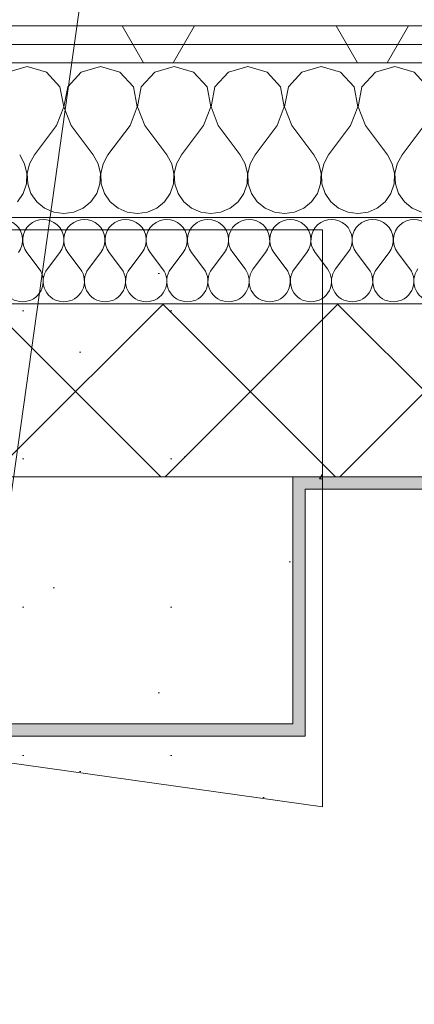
# Model space of a CAD drawing. Header units: millimetres. Extents: x 74467 to 235410, y -65 to 114857.
# Tile 87 of 256: x 85798 to 86117, y 102459 to 103256. Entities that reach past the tile are written whole.
import ezdxf
from ezdxf.enums import TextEntityAlignment as Align

# ---------------------------------------------------------------- set-up
doc = ezdxf.new("R2010")
doc.units = ezdxf.units.MM
doc.header["$MEASUREMENT"] = 0
doc.linetypes.add('Katkend topelt', pattern=[1093.611073, 529.166651, -211.666656, 141.111112, -211.666656])
doc.linetypes.add('Wipeout_Contour', pattern=[1000, 0, -1000])
for name, color, linetype in [('00 Kunstikonkursi LÜ jaoks asendi 2D', 7, 'Continuous'), ('00 Teljed.AR', 7, 'Continuous'), ('1232 Välisseinad.AR', 7, 'Continuous'), ('1233 Postid.AR', 7, 'Continuous'), ('1235 Vahelaed.AR', 7, 'Continuous'), ('1326 Seinapinnad.SA', 7, 'Continuous'), ('9350 Netopind.AR', 7, 'Continuous')]:
    doc.layers.add(name, color=color, linetype=linetype)
doc.styles.add('GENERATED_STYLE_3', font='txt')
pattern_1 = [(45, (0, 0), (-70.71068, 70.71068), []), (135, (0, 0), (70.71068, 70.71068), [])]

# ---------------------------------------------------------------- blocks, each defined once
blk = doc.blocks.new('Slab_21_1', base_point=(85488.39, 103235.88))
at = {"layer": '1235 Vahelaed.AR', "color": 7, "linetype": 'Continuous', "lineweight": 13, "flags": 128}
blk.add_lwpolyline([(92532.74, 91133.4), (92269.1, 89251.85), (83692.47, 90457.21), (85488.39, 103235.88), (92952.61, 103235.88), (92952.61, 98575.89), (92952.61, 97085.9), (92952.61, 95885.86), (92742.64, 95885.88), (92742.64, 95485.88), (93142.61, 95485.88), (92577.56, 91453.23)], dxfattribs=at)
blk = doc.blocks.new('Suur arvutiklass_RG 114_19_1', base_point=(86306.1, 102478.36))
at = {"layer": '9350 Netopind.AR', "color": 7, "linetype": 'Continuous', "lineweight": 13, "flags": 128}
blk.add_lwpolyline([(85773.23, 102675.88), (85602.83, 101463.45), (85385.07, 101494.06), (84690.6, 96552.62), (84908.36, 96522.02), (84821.38, 95903.1), (85019.43, 95875.26), (84965.16, 95489.1), (92788.24, 94389.4), (92940.94, 95475.88), (92732.64, 95475.88), (92732.64, 95895.88), (92942.36, 95895.88), (92942.63, 102676.11), (92732.61, 102676.11), (92732.61, 102885.88), (92362.61, 102885.88), (92362.61, 103095.88), (87372.61, 103095.88), (87372.61, 102875.88), (86028.79, 102875.88), (86028.79, 102675.88)], close=True, dxfattribs=at)
blk = doc.blocks.new('Wall_349_1', base_point=(85594.32, 101474.75))
at = {"layer": '1232 Välisseinad.AR', "linetype": 'Continuous', "lineweight": 13, "true_color": 0x50504f}
h = blk.add_hatch(dxfattribs=at)
h.set_pattern_fill('Plokk_õõnesbetoon_0001', color=251, style=0, pattern_type=2)
h.set_pattern_definition(pattern_1)
h.paths.add_polyline_path([(85670.94, 103025.88), (85792.64, 102885.88), (85812.32, 103025.88)])
at = {"layer": '1232 Välisseinad.AR', "color": 7, "linetype": 'Continuous', "lineweight": 13}
blk.add_line((85812.32, 103025.88), (85670.94, 103025.88), dxfattribs=at)
blk = doc.blocks.new('*X1311')
at = {"layer": '1232 Välisseinad.AR', "color": 252, "linetype": 'Continuous', "lineweight": 13, "true_color": 0x8c8d8c}
for p, q in [((85803.57, 103217.9), (85787.92, 103213.46)), ((85819.22, 103213.46), (85803.57, 103217.9)), ((85863.1, 103217.9), (85847.45, 103213.46)), ((85878.74, 103213.46), (85863.1, 103217.9)), ((85922.62, 103217.9), (85906.97, 103213.46)), ((85938.27, 103213.46), (85922.62, 103217.9)), ((85982.14, 103217.9), (85966.5, 103213.46)), ((85997.79, 103213.46), (85982.14, 103217.9)), ((86041.67, 103217.9), (86026.02, 103213.46)), ((86057.31, 103213.46), (86041.67, 103217.9)), ((86101.19, 103217.9), (86085.54, 103213.46)), ((86116.84, 103213.46), (86101.19, 103217.9)), ((85830.19, 103201.45), (85819.22, 103213.46)), ((85847.45, 103213.46), (85836.48, 103201.45)), ((85889.72, 103201.45), (85878.74, 103213.46)), ((85906.97, 103213.46), (85896, 103201.45)), ((85949.24, 103201.45), (85938.27, 103213.46)), ((85966.5, 103213.46), (85955.52, 103201.45)), ((86008.76, 103201.45), (85997.79, 103213.46)), ((86026.02, 103213.46), (86015.05, 103201.45)), ((86068.29, 103201.45), (86057.31, 103213.46)), ((86085.54, 103213.46), (86074.57, 103201.45)), ((86127.81, 103201.45), (86116.84, 103213.46)), ((85833.21, 103185.47), (85830.19, 103201.45)), ((85836.48, 103201.45), (85833.45, 103185.47)), ((85892.74, 103185.47), (85889.72, 103201.45)), ((85896, 103201.45), (85892.98, 103185.47)), ((85952.26, 103185.47), (85949.24, 103201.45)), ((85955.52, 103201.45), (85952.5, 103185.47)), ((86011.78, 103185.47), (86008.76, 103201.45)), ((86015.05, 103201.45), (86012.03, 103185.47)), ((86071.31, 103185.47), (86068.29, 103201.45)), ((86074.57, 103201.45), (86071.55, 103185.47)), ((85827.38, 103170.29), (85833.21, 103185.47)), ((85833.45, 103185.47), (85839.29, 103170.29)), ((85886.9, 103170.29), (85892.74, 103185.47)), ((85892.98, 103185.47), (85898.81, 103170.29)), ((85946.43, 103170.29), (85952.26, 103185.47)), ((85952.5, 103185.47), (85958.33, 103170.29)), ((86005.95, 103170.29), (86011.78, 103185.47)), ((86012.03, 103185.47), (86017.86, 103170.29)), ((86065.48, 103170.29), (86071.31, 103185.47)), ((86071.55, 103185.47), (86077.38, 103170.29)), ((85827.38, 103170.29), (85809.52, 103146.48)), ((85839.29, 103170.29), (85857.14, 103146.48)), ((85886.9, 103170.29), (85869.05, 103146.48)), ((85898.81, 103170.29), (85916.67, 103146.48)), ((85946.43, 103170.29), (85928.57, 103146.48)), ((85958.33, 103170.29), (85976.19, 103146.48)), ((86005.95, 103170.29), (85988.1, 103146.48)), ((86017.86, 103170.29), (86035.71, 103146.48)), ((86065.48, 103170.29), (86047.62, 103146.48)), ((86077.38, 103170.29), (86095.24, 103146.48)), ((86125, 103170.29), (86107.14, 103146.48)), ((85801.59, 103139.29), (85797.62, 103146.48)), ((85809.52, 103146.48), (85805.55, 103139.29)), ((85861.12, 103139.29), (85857.14, 103146.48)), ((85869.05, 103146.48), (85865.07, 103139.29)), ((85920.64, 103139.29), (85916.67, 103146.48)), ((85928.57, 103146.48), (85924.6, 103139.29)), ((85980.16, 103139.29), (85976.19, 103146.48)), ((85988.1, 103146.48), (85984.12, 103139.29)), ((86039.69, 103139.29), (86035.71, 103146.48)), ((86047.62, 103146.48), (86043.65, 103139.29)), ((86099.21, 103139.29), (86095.24, 103146.48)), ((86107.14, 103146.48), (86103.17, 103139.29)), ((85803.45, 103131.29), (85801.59, 103139.29)), ((85805.55, 103139.29), (85803.69, 103131.29)), ((85862.97, 103131.29), (85861.12, 103139.29)), ((85865.07, 103139.29), (85863.22, 103131.29)), ((85922.5, 103131.29), (85920.64, 103139.29)), ((85924.6, 103139.29), (85922.74, 103131.29)), ((85982.02, 103131.29), (85980.16, 103139.29)), ((85984.12, 103139.29), (85982.26, 103131.29)), ((86041.55, 103131.29), (86039.69, 103139.29)), ((86043.65, 103139.29), (86041.79, 103131.29)), ((86101.07, 103131.29), (86099.21, 103139.29)), ((86103.17, 103139.29), (86101.31, 103131.29)), ((85803.05, 103123.09), (85803.45, 103131.29)), ((85803.69, 103131.29), (85804.09, 103123.09)), ((85862.58, 103123.09), (85862.97, 103131.29)), ((85863.22, 103131.29), (85863.61, 103123.09)), ((85922.1, 103123.09), (85922.5, 103131.29)), ((85922.74, 103131.29), (85923.14, 103123.09)), ((85981.62, 103123.09), (85982.02, 103131.29)), ((85982.26, 103131.29), (85982.66, 103123.09)), ((86041.15, 103123.09), (86041.55, 103131.29)), ((86041.79, 103131.29), (86042.18, 103123.09)), ((86100.67, 103123.09), (86101.07, 103131.29)), ((86101.31, 103131.29), (86101.71, 103123.09)), ((85800.43, 103115.31), (85803.05, 103123.09)), ((85804.09, 103123.09), (85806.71, 103115.31)), ((85859.95, 103115.31), (85862.58, 103123.09)), ((85863.61, 103123.09), (85866.24, 103115.31)), ((85919.48, 103115.31), (85922.1, 103123.09)), ((85923.14, 103123.09), (85925.76, 103115.31)), ((85979, 103115.31), (85981.62, 103123.09)), ((85982.66, 103123.09), (85985.28, 103115.31)), ((86038.52, 103115.31), (86041.15, 103123.09)), ((86042.18, 103123.09), (86044.81, 103115.31)), ((86098.05, 103115.31), (86100.67, 103123.09)), ((86101.71, 103123.09), (86104.33, 103115.31)), ((85795.78, 103108.54), (85800.43, 103115.31)), ((85806.71, 103115.31), (85811.36, 103108.54)), ((85855.3, 103108.54), (85859.95, 103115.31)), ((85866.24, 103115.31), (85870.89, 103108.54)), ((85914.83, 103108.54), (85919.48, 103115.31)), ((85925.76, 103115.31), (85930.41, 103108.54)), ((85974.35, 103108.54), (85979, 103115.31)), ((85985.28, 103115.31), (85989.94, 103108.54)), ((86033.87, 103108.54), (86038.52, 103115.31)), ((86044.81, 103115.31), (86049.46, 103108.54)), ((86093.4, 103108.54), (86098.05, 103115.31)), ((86104.33, 103115.31), (86108.98, 103108.54)), ((85811.36, 103108.54), (85817.69, 103103.3)), ((85848.98, 103103.3), (85855.3, 103108.54)), ((85870.89, 103108.54), (85877.21, 103103.3)), ((85908.5, 103103.3), (85914.83, 103108.54)), ((85930.41, 103108.54), (85936.73, 103103.3)), ((85968.03, 103103.3), (85974.35, 103108.54)), ((85989.94, 103108.54), (85996.26, 103103.3)), ((86027.55, 103103.3), (86033.87, 103108.54)), ((86049.46, 103108.54), (86055.78, 103103.3)), ((86087.08, 103103.3), (86093.4, 103108.54)), ((86108.98, 103108.54), (86115.31, 103103.3)), ((85817.69, 103103.3), (85825.2, 103099.99)), ((85825.2, 103099.99), (85833.33, 103098.86)), ((85833.33, 103098.86), (85841.47, 103099.99)), ((85841.47, 103099.99), (85848.98, 103103.3)), ((85877.21, 103103.3), (85884.72, 103099.99)), ((85884.72, 103099.99), (85892.86, 103098.86)), ((85892.86, 103098.86), (85900.99, 103099.99)), ((85900.99, 103099.99), (85908.5, 103103.3)), ((85936.73, 103103.3), (85944.25, 103099.99)), ((85944.25, 103099.99), (85952.38, 103098.86)), ((85952.38, 103098.86), (85960.51, 103099.99)), ((85960.51, 103099.99), (85968.03, 103103.3)), ((85996.26, 103103.3), (86003.77, 103099.99)), ((86003.77, 103099.99), (86011.9, 103098.86)), ((86011.9, 103098.86), (86020.04, 103099.99)), ((86020.04, 103099.99), (86027.55, 103103.3)), ((86055.78, 103103.3), (86063.3, 103099.99)), ((86063.3, 103099.99), (86071.43, 103098.86)), ((86071.43, 103098.86), (86079.56, 103099.99)), ((86079.56, 103099.99), (86087.08, 103103.3)), ((86115.31, 103103.3), (86122.82, 103099.99))]:
    blk.add_line(p, q, dxfattribs=at)
blk = doc.blocks.new('*X1312')
at = {"layer": '1232 Välisseinad.AR', "color": 252, "linetype": 'Continuous', "lineweight": 13, "true_color": 0x8c8d8c}
for p, q in [((85803.33, 103067.55), (85813.33, 103054.21)), ((85830, 103067.55), (85820, 103054.21)), ((85836.67, 103067.55), (85846.67, 103054.21)), ((85863.33, 103067.55), (85853.33, 103054.21)), ((85870, 103067.55), (85880, 103054.21)), ((85896.67, 103067.55), (85886.67, 103054.21)), ((85903.33, 103067.55), (85913.33, 103054.21)), ((85930, 103067.55), (85920, 103054.21)), ((85936.67, 103067.55), (85946.67, 103054.21)), ((85963.33, 103067.55), (85953.33, 103054.21)), ((85970, 103067.55), (85980, 103054.21)), ((85996.67, 103067.55), (85986.67, 103054.21)), ((86003.33, 103067.55), (86013.33, 103054.21)), ((86030, 103067.55), (86020, 103054.21)), ((86036.67, 103067.55), (86046.67, 103054.21)), ((86063.33, 103067.55), (86053.33, 103054.21)), ((86070, 103067.55), (86080, 103054.21)), ((86096.67, 103067.55), (86086.67, 103054.21)), ((86103.33, 103067.55), (86113.33, 103054.21))]:
    blk.add_line(p, q, dxfattribs=at)
for centre, start, end in [((85783.33, 103077.55), 323.1301, 216.8699), ((85816.67, 103077.55), 323.1301, 216.8699), ((85850, 103077.55), 323.1301, 216.8699), ((85883.33, 103077.55), 323.1301, 216.8699), ((85916.67, 103077.55), 323.1301, 216.8699), ((85950, 103077.55), 323.1301, 216.8699), ((85983.33, 103077.55), 323.1301, 216.8699), ((86016.67, 103077.55), 323.1301, 216.8699), ((86050, 103077.55), 323.1301, 216.8699), ((86083.33, 103077.55), 323.1301, 216.8699), ((86116.67, 103077.55), 323.1301, 216.8699), ((85800, 103044.21), 143.1301, 270), ((85800, 103044.21), 270, 36.8699), ((85833.33, 103044.21), 143.1301, 270), ((85833.33, 103044.21), 270, 36.8699), ((85866.67, 103044.21), 143.1301, 270), ((85866.67, 103044.21), 270, 36.8699), ((85900, 103044.21), 143.1301, 270), ((85900, 103044.21), 270, 36.8699), ((85933.33, 103044.21), 143.1301, 270), ((85933.33, 103044.21), 270, 36.8699), ((85966.67, 103044.21), 143.1301, 270), ((85966.67, 103044.21), 270, 36.8699), ((86000, 103044.21), 143.1301, 270), ((86000, 103044.21), 270, 36.8699), ((86033.33, 103044.21), 143.1301, 270), ((86033.33, 103044.21), 270, 36.8699), ((86066.67, 103044.21), 143.1301, 270), ((86066.67, 103044.21), 270, 36.8699), ((86100, 103044.21), 143.1301, 270), ((86100, 103044.21), 270, 36.8699), ((86133.33, 103044.21), 143.1301, 270)]:
    blk.add_arc(centre, 16.67, start, end, dxfattribs=at)
blk = doc.blocks.new('Wall_350_1', base_point=(85792.64, 102885.88))
at = {"layer": '1232 Välisseinad.AR', "linetype": 'Continuous', "lineweight": 13, "true_color": 0x8c8d8c}
h = blk.add_hatch(dxfattribs=at)
h.set_pattern_fill('Insulatsioon_vill_0001', color=252, style=0, pattern_type=2)
h.set_pattern_definition([(60, (0, 0), (-129.90381, 75), []), (120, (0, 0), (129.90381, 75), [])])
h.paths.add_polyline_path([(85505.65, 103250.88), (85501.43, 103220.88), (87362.61, 103220.88), (87362.61, 103250.88)])
at = {"layer": '1232 Välisseinad.AR', "linetype": 'Continuous', "lineweight": 13, "true_color": 0x50504f}
h = blk.add_hatch(dxfattribs=at)
h.set_pattern_fill('Plokk_õõnesbetoon_0001', color=251, style=0, pattern_type=2)
h.set_pattern_definition(pattern_1)
h.paths.add_polyline_path([(85792.64, 102885.88), (87362.61, 102885.88), (87362.61, 103025.88), (85812.32, 103025.88)])
at = {"layer": '1232 Välisseinad.AR', "color": 7, "linetype": 'Continuous', "lineweight": 13}
for p, q in [((87362.61, 103220.88), (85627.66, 103220.88)), ((87362.61, 103095.88), (85680.78, 103095.88)), ((85812.32, 103025.88), (85670.94, 103025.88)), ((87362.61, 103025.88), (85812.32, 103025.88))]:
    blk.add_line(p, q, dxfattribs=at)
at = {"layer": '1232 Välisseinad.AR', "color": 7, "linetype": 'Continuous', "lineweight": 13, "flags": 128}
blk.add_lwpolyline([(87362.61, 103250.88), (85505.65, 103250.88)], dxfattribs=at)
at = {"layer": '1232 Välisseinad.AR', "color": 7, "linetype": 'Continuous', "lineweight": 15, "flags": 128}
blk.add_lwpolyline([(85792.64, 102885.88), (87362.61, 102885.88)], dxfattribs=at)
at = {"layer": '1232 Välisseinad.AR', "color": 7, "lineweight": 15}
for name in ['*X1311', '*X1312']:
    blk.add_blockref(name, (0, 0), dxfattribs=at)
blk = doc.blocks.new('Wall_474_1', base_point=(85764.54, 102685.88))
at = {"layer": '1326 Seinapinnad.SA', "linetype": 'Continuous', "lineweight": 0, "true_color": 0xfefefe}
for points in [[(85774.63, 102685.88), (85773.23, 102675.88), (86018.79, 102675.88), (86018.79, 102685.88)], [(86028.79, 102685.88), (86018.79, 102685.88), (86028.79, 102675.88)], [(86018.79, 102675.88), (86028.79, 102675.88), (86018.79, 102685.88)]]:
    blk.add_hatch(color=7, dxfattribs=at).paths.add_polyline_path(points)
at = {"layer": '1326 Seinapinnad.SA', "color": 7, "linetype": 'Continuous', "lineweight": 15, "flags": 128}
for points in [[(86018.79, 102685.88), (85774.63, 102685.88)], [(86028.79, 102675.88), (86028.79, 102685.88)], [(85773.23, 102675.88), (86028.79, 102675.88)]]:
    blk.add_lwpolyline(points, dxfattribs=at)
blk = doc.blocks.new('Wall_475_1', base_point=(86018.79, 102685.88))
at = {"layer": '1326 Seinapinnad.SA', "linetype": 'Continuous', "lineweight": 0, "true_color": 0xfefefe}
for points in [[(86018.79, 102885.88), (86028.79, 102875.88), (86028.79, 102885.88)], [(86018.79, 102875.88), (86028.79, 102875.88), (86018.79, 102885.88)], [(86028.79, 102685.88), (86028.79, 102875.88), (86018.79, 102875.88), (86018.79, 102685.88)]]:
    blk.add_hatch(color=7, dxfattribs=at).paths.add_polyline_path(points)
at = {"layer": '1326 Seinapinnad.SA', "color": 7, "linetype": 'Continuous', "lineweight": 15, "flags": 128}
for points in [[(86018.79, 102885.88), (86028.79, 102885.88)], [(86018.79, 102885.88), (86018.79, 102685.88)], [(86028.79, 102685.88), (86028.79, 102875.88)]]:
    blk.add_lwpolyline(points, dxfattribs=at)
blk = doc.blocks.new('Wall_476_1', base_point=(86018.79, 102885.88))
at = {"layer": '1326 Seinapinnad.SA', "linetype": 'Continuous', "lineweight": 0, "true_color": 0xfefefe}
blk.add_hatch(color=7, dxfattribs=at).paths.add_polyline_path([(86028.79, 102875.88), (87362.61, 102875.88), (87362.61, 102885.88), (86028.79, 102885.88)])
at = {"layer": '1326 Seinapinnad.SA', "color": 7, "linetype": 'Continuous', "lineweight": 15, "flags": 128}
for points in [[(87362.61, 102885.88), (86028.79, 102885.88)], [(86028.79, 102875.88), (87372.61, 102875.88)]]:
    blk.add_lwpolyline(points, dxfattribs=at)
blk = doc.blocks.new('Column_272_1', base_point=(86042.61, 102618.78))
at = {"layer": '1233 Postid.AR', "linetype": 'Continuous', "lineweight": 13, "true_color": 0x50504f}
h = blk.add_hatch(dxfattribs=at)
h.set_pattern_fill('Betoon_0001', color=251, style=0, pattern_type=2)
h.set_pattern_definition([(0, (0, 0), (0, 623.5383), [60, -300]), (0, (180, 311.8), (0, 623.5383), [60, -300]), (60, (0, 0), (-540, 311.7692), [60, -300]), (60, (360, 0), (-540, 311.7692), [60, -300]), (120, (60, 0), (540, 311.7692), [60, -300]), (120, (420, 0), (540, 311.7692), [60, -300]), (0, (0, 60), (0, 120), [0, -120, 0, -180.00001]), (45, (60, 60), (-84.85282, 84.85282), [0, -90, 0, -150.00001])])
h.paths.add_polyline_path([(85562.62, 102686.24), (86042.61, 102618.78), (86042.61, 103085.88), (85618.79, 103085.88)])
at = {"layer": '1233 Postid.AR', "color": 7, "linetype": 'Continuous', "lineweight": 13, "flags": 128}
blk.add_lwpolyline([(85562.62, 102686.24), (86042.61, 102618.78), (86042.61, 103085.88), (85618.79, 103085.88)], close=True, dxfattribs=at)
blk = doc.blocks.new('Standard grid marker_5')
at = {"layer": '00 Teljed.AR', "color": 252, "linetype": 'Katkend topelt', "lineweight": 13, "true_color": 0x8c8d8c}
blk.add_line((500, 0), (55500, 0), dxfattribs=at)
at = {"layer": '00 Teljed.AR', "color": 252, "lineweight": 13, "true_color": 0x8c8d8c, "style": 'GENERATED_STYLE_3'}
for tag, p in [('AC_MarkerText_1_0', (-55.7, -25.43)), ('AC_MarkerText_1_1', (56344.3, -25.43))]:
    blk.add_attdef(tag, text='', height=200, rotation=278, dxfattribs=at).set_placement(p, align=Align.TOP_CENTER)
blk = doc.blocks.new('Standard grid marker_8')
at = {"layer": '00 Teljed.AR', "color": 252, "linetype": 'Katkend topelt', "lineweight": 13, "true_color": 0x8c8d8c}
blk.add_line((1000, 0), (62198.23, 0), dxfattribs=at)
at = {"layer": '00 Teljed.AR', "color": 252, "lineweight": 13, "true_color": 0x8c8d8c, "style": 'GENERATED_STYLE_3'}
for tag, p in [('AC_MarkerText_1_0', (-200, -191.43)), ('AC_MarkerText_1_1', (63398.23, -191.43))]:
    blk.add_attdef(tag, text='', height=200, rotation=180, dxfattribs=at).set_placement(p, align=Align.TOP_CENTER)

msp = doc.modelspace()

# ---------------------------------------------------------------- block references
at = {"layer": '1235 Vahelaed.AR', "color": 7, "linetype": 'Continuous', "lineweight": 13}
msp.add_blockref('Slab_21_1', (85488.39, 103235.88), dxfattribs=at)

# ---------------------------------------------------------------- next in the draw order: wipeouts: each hides what was drawn before it
at = {"color": 254, "linetype": 'Wipeout_Contour', "lineweight": 0, "ltscale": 2114394.831306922}
msp.add_wipeout([(85800.25, 114798.65), (85283.24, 113762.08), (81457.73, 105547.95), (79754.16, 98873.6), (74744.97, 58252.08), (78840.97, 57691.95), (79724.49, 63897.37), (78115.95, 65420.54), (79009.94, 71803.14), (79406.07, 71747.66), (79876.29, 75104.89), (81262.75, 74910.7), (81927.68, 79472.56), (80911.87, 79614.84), (81132.41, 81189.47), (82153.05, 81046.52), (85252.01, 103464.94), (90613.76, 114702.21)], dxfattribs=at).dxf.layer = '00 Kunstikonkursi LÜ jaoks asendi 2D'

# ---------------------------------------------------------------- next in the draw order: wipeouts: each hides what was drawn before it
at = {"color": 254, "linetype": 'Wipeout_Contour', "lineweight": 0, "ltscale": 1106957.325690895}
msp.add_wipeout([(86371.61, 105811.43), (85252.01, 103464.94), (118693.51, 103518.11), (139774.07, 103480.61), (139783.71, 82997.03), (142852.78, 81554), (142830.82, 105959.24)], dxfattribs=at).dxf.layer = '00 Kunstikonkursi LÜ jaoks asendi 2D'

# ---------------------------------------------------------------- next in the draw order: linework, layer by layer
at = {"layer": '9350 Netopind.AR', "color": 253, "linetype": 'Continuous', "lineweight": 0, "true_color": 0xbbb393, "flags": 128}
msp.add_lwpolyline([(85773.23, 102675.88), (85602.83, 101463.45), (85385.07, 101494.06), (84690.6, 96552.62), (84908.36, 96522.02), (84821.38, 95903.1), (85019.43, 95875.26), (84965.16, 95489.1), (92788.24, 94389.4), (92940.94, 95475.88), (92732.64, 95475.88), (92732.64, 95895.88), (92942.36, 95895.88), (92942.63, 102676.11), (92732.61, 102676.11), (92732.61, 102885.88), (92362.61, 102885.88), (92362.61, 103095.88), (87372.61, 103095.88), (87372.61, 102875.88), (86028.79, 102875.88), (86028.79, 102675.88)], close=True, dxfattribs=at)

# ---------------------------------------------------------------- next in the draw order: block references
at = {"layer": '00 Teljed.AR', "color": 7, "linetype": 'Continuous', "lineweight": 13, "zscale": 1000}
for name, p, rotation in [('Standard grid marker_5', (78710.82, 52496.07), 82), ('Standard grid marker_8', (144446.65, 102885.88), 180)]:
    msp.add_blockref(name, p, dxfattribs=dict(at, rotation=rotation))
at = {"layer": '1232 Välisseinad.AR', "color": 7, "lineweight": 15}
for name, p in [('Wall_349_1', (85594.32, 101474.75)), ('Wall_350_1', (85792.64, 102885.88))]:
    msp.add_blockref(name, p, dxfattribs=at)
at = {"layer": '1233 Postid.AR', "color": 7, "lineweight": 15}
msp.add_blockref('Column_272_1', (86042.61, 102618.78), dxfattribs=at)
at = {"layer": '1326 Seinapinnad.SA', "color": 7, "lineweight": 15}
for name, p in [('Wall_475_1', (86018.79, 102685.88)), ('Wall_476_1', (86018.79, 102885.88)), ('Wall_474_1', (85764.54, 102685.88))]:
    msp.add_blockref(name, p, dxfattribs=at)
at = {"layer": '9350 Netopind.AR', "color": 7, "linetype": 'Continuous', "lineweight": 13}
msp.add_blockref('Suur arvutiklass_RG 114_19_1', (86306.1, 102478.36), dxfattribs=at)

doc.saveas('drawing.dxf')
